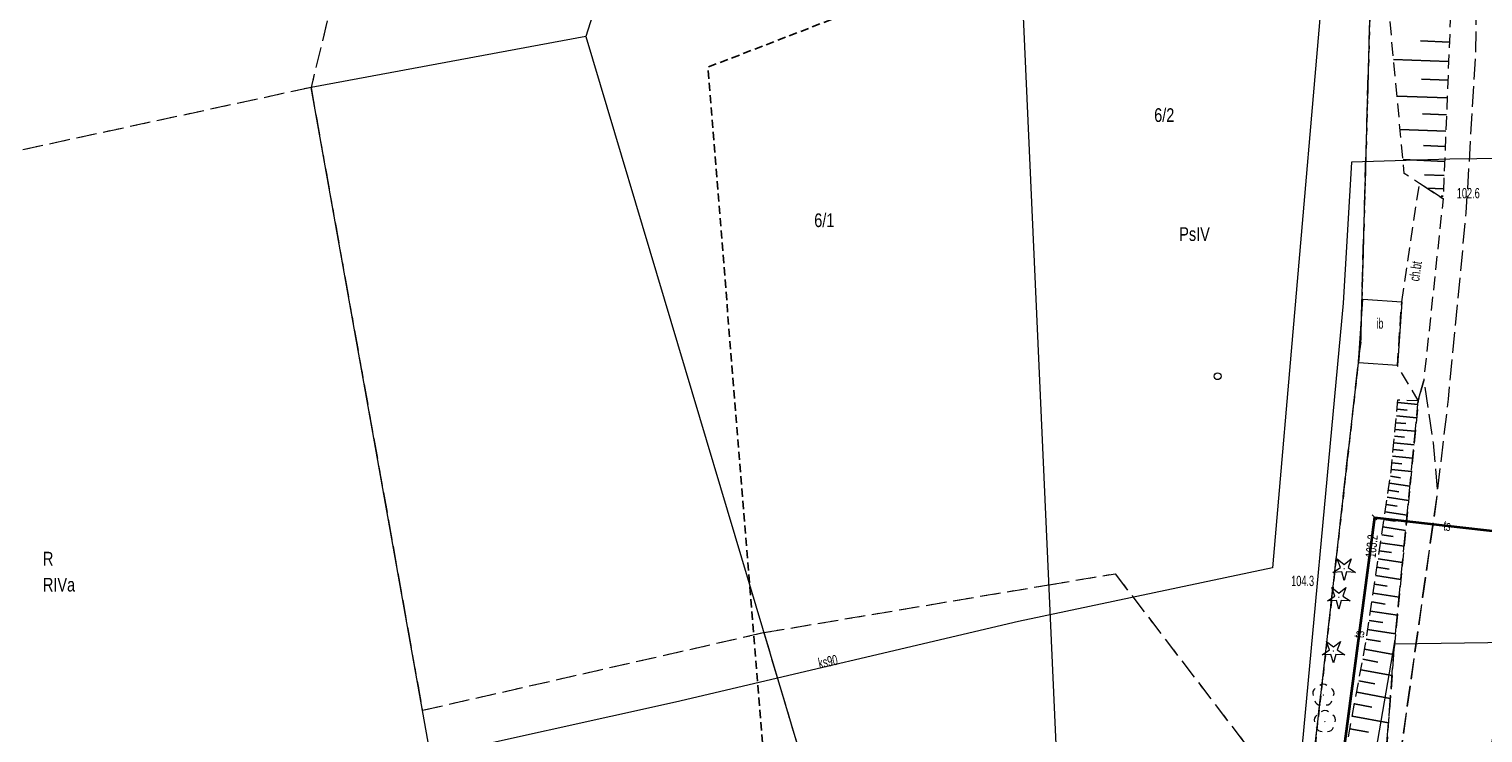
# Model space of a CAD drawing. Header units: metres. Extents: x 5550910 to 5553628, y 5952297 to 5957865.
# Tile 27 of 36: x 5551363 to 5551469, y 5955484 to 5955536. Entities that reach past the tile are written whole.
import ezdxf
from ezdxf.enums import TextEntityAlignment as Align

# ---------------------------------------------------------------- set-up
doc = ezdxf.new("R2010")
doc.units = ezdxf.units.M
for name, pattern in [('1.0_0.5', [1.5, 1, -0.5]), ('1.5_0.5', [2, 1.5, -0.5]), ('2', [0.9, 0.6, -0.3]), ('219-500', [0]), ('egkk-500', [2, 1.5, -0.5]), ('egug-500', [1, 0.5, -0.5])]:
    doc.linetypes.add(name, pattern=pattern)
doc.layers.get('0').update_dxf_attribs({"color": 2, "lineweight": 5})
doc.styles.get("Standard").update_dxf_attribs({"font": 'Working1250', "width": 0.75})

# ---------------------------------------------------------------- blocks, each defined once
blk = doc.blocks.new('US15')
at = {"color": 0, "linetype": 'Continuous', "lineweight": 13}
blk.add_circle((0, 0), 0.25, dxfattribs=at)
blk = doc.blocks.new('OP021')
at = {"linetype": 'Continuous', "lineweight": 13}
h = blk.add_hatch(color=0, dxfattribs=at)
edge = h.paths.add_edge_path()
edge.add_arc((0, 0), 0.05, 0, 360)
at = {"color": 0, "linetype": 'Continuous', "lineweight": 13}
for centre, start, end in [((-0.38, 0.124), 121.308, 202.548), ((0, 0.4), 49.272, 130.728), ((0.38, 0.124), 337.452, 58.692), ((-0.235, -0.324), 193.221, 274.871), ((0.235, -0.324), 265.129, 346.779)]:
    blk.add_arc(centre, 0.4, start, end, dxfattribs=at)
blk = doc.blocks.new('OP011')
at = {"linetype": 'Continuous', "lineweight": 13}
h = blk.add_hatch(color=0, dxfattribs=at)
edge = h.paths.add_edge_path()
edge.add_arc((0, 0), 0.05, 0, 360)
at = {"color": 0, "linetype": 'Continuous', "lineweight": 13}
for p, q in [((-0.828, -0.268), (-0.283, 0.093)), ((-0.283, 0.093), (-0.512, 0.706)), ((-0.512, 0.706), (0, 0.299)), ((0, 0.299), (0.512, 0.706)), ((0.512, 0.706), (0.283, 0.093)), ((0.283, 0.093), (0.828, -0.268)), ((-0.175, -0.24), (-0.828, -0.268)), ((0, -0.87), (-0.175, -0.24)), ((0.175, -0.24), (0, -0.87)), ((0.828, -0.268), (0.175, -0.24))]:
    blk.add_line(p, q, dxfattribs=at)
blk = doc.blocks.new('PW01')
at = {"linetype": 'Continuous', "lineweight": 13}
h = blk.add_hatch(color=0, dxfattribs=at)
edge = h.paths.add_edge_path()
edge.add_arc((0, 0), 0.045, 0, 360)
blk = doc.blocks.new('XX_01')
at = {"color": 0, "linetype": 'Continuous', "lineweight": 13}
blk.add_line((0, -0.25), (0, 0.25), dxfattribs=at)

msp = doc.modelspace()

# ---------------------------------------------------------------- linework, layer by layer
at = {"layer": '000 Inne (niezydentyfikowane)', "color": 7, "linetype": 'CONTINUOUS', "lineweight": 25, "flags": 128}
for points in [[(5551466.26, 5955534.86), (5551464.16, 5955534.94)], [(5551466.2, 5955533.43), (5551462.19, 5955533.59)], [(5551466.15, 5955532.07), (5551464.23, 5955532.15)], [(5551466.1, 5955530.78), (5551462.44, 5955530.92)], [(5551466.05, 5955529.54), (5551464.3, 5955529.61)], [(5551466, 5955528.36), (5551462.67, 5955528.49)], [(5551465.91, 5955526.15), (5551462.88, 5955526.28)], [(5551465.95, 5955527.23), (5551464.36, 5955527.3)], [(5551465.87, 5955525.13), (5551464.44, 5955525.18)], [(5551465.83, 5955524.16), (5551464.61, 5955524.21)], [(5551465.81, 5955523.61), (5551465.66, 5955523.61)], [(5551462.49, 5955508.56), (5551463.96, 5955508.42)], [(5551462.4, 5955507.58), (5551463.87, 5955507.44)], [(5551462.44, 5955508.07), (5551463.18, 5955508)], [(5551462.3, 5955506.6), (5551463.77, 5955506.46)], [(5551462.35, 5955507.09), (5551463.08, 5955507.02)], [(5551462.17, 5955505.14), (5551462.9, 5955505.07)], [(5551462.21, 5955505.62), (5551463.68, 5955505.48)], [(5551462.26, 5955506.11), (5551462.99, 5955506.04)], [(5551462.07, 5955504.16), (5551462.8, 5955504.09)], [(5551462.12, 5955504.65), (5551463.58, 5955504.51)], [(5551461.96, 5955503.18), (5551462.7, 5955503.07)], [(5551462.03, 5955503.67), (5551463.49, 5955503.53)], [(5551461.81, 5955502.17), (5551462.57, 5955502.05)], [(5551461.89, 5955502.68), (5551463.38, 5955502.45)], [(5551461.65, 5955501.12), (5551462.44, 5955501)], [(5551461.73, 5955501.65), (5551463.28, 5955501.42)], [(5551461.49, 5955500.03), (5551462.31, 5955499.91)], [(5551461.57, 5955500.58), (5551463.18, 5955500.34)], [(5551461.33, 5955498.91), (5551462.17, 5955498.78)], [(5551461.41, 5955499.48), (5551463.07, 5955499.23)], [(5551461.15, 5955497.75), (5551462.03, 5955497.62)], [(5551461.24, 5955498.33), (5551462.96, 5955498.08)], [(5551461.06, 5955497.15), (5551462.84, 5955496.89)], [(5551460.88, 5955495.93), (5551462.72, 5955495.65)], [(5551460.97, 5955496.54), (5551461.88, 5955496.41)], [(5551460.69, 5955494.66), (5551462.6, 5955494.37)], [(5551460.79, 5955495.3), (5551461.72, 5955495.16)], [(5551460.6, 5955494.01), (5551461.57, 5955493.86)], [(5551460.4, 5955492.67), (5551461.4, 5955492.52)], [(5551460.5, 5955493.35), (5551462.47, 5955493.05)], [(5551460.19, 5955491.29), (5551461.23, 5955491.13)], [(5551460.29, 5955491.99), (5551462.34, 5955491.68)], [(5551460.08, 5955490.57), (5551462.19, 5955490.18)], [(5551459.94, 5955489.83), (5551461.04, 5955489.63)], [(5551459.65, 5955488.26), (5551460.83, 5955488.04)], [(5551459.8, 5955489.06), (5551462.08, 5955488.64)], [(5551459.5, 5955487.43), (5551461.95, 5955486.98)], [(5551459.34, 5955486.57), (5551460.61, 5955486.34)], [(5551459.17, 5955485.68), (5551461.82, 5955485.19)], [(5551459, 5955484.75), (5551460.37, 5955484.5)]]:
    msp.add_lwpolyline(points, dxfattribs=at)
at = {"layer": '217-kontur klasyfikacyjny', "color": 92, "linetype": 'egkk-500', "lineweight": 18, "flags": 128}
for points in [[(5551387.27, 5955548.07), (5551383.24, 5955531.54)], [(5551459.79, 5955512.97), (5551460.6, 5955541.59)], [(5551383.24, 5955531.54), (5551329.8, 5955519.99)], [(5551383.24, 5955531.54), (5551391.36, 5955486.11)], [(5551455.83, 5955477.85), (5551459.79, 5955512.97)], [(5551437.04, 5955495.26), (5551441.88, 5955496.07)], [(5551441.88, 5955496.07), (5551455.83, 5955477.85)], [(5551416.26, 5955491.78), (5551437.04, 5955495.26)], [(5551391.36, 5955486.11), (5551416.26, 5955491.78)], [(5551416.26, 5955491.78), (5551421.74, 5955473.44)]]:
    msp.add_lwpolyline(points, dxfattribs=at)
at = {"layer": '218-kontur użytku gruntowego', "color": 3, "linetype": 'egug-500', "lineweight": 18, "flags": 128}
for points in [[(5551387.27, 5955548.07), (5551383.24, 5955531.54)], [(5551460.6, 5955541.59), (5551459.79, 5955512.97)], [(5551383.24, 5955531.54), (5551329.8, 5955519.99)], [(5551383.24, 5955531.54), (5551391.36, 5955486.11)], [(5551459.79, 5955512.97), (5551455.83, 5955477.85)], [(5551437.04, 5955495.26), (5551441.88, 5955496.07)], [(5551441.88, 5955496.07), (5551455.83, 5955477.85)], [(5551416.26, 5955491.78), (5551437.04, 5955495.26)], [(5551391.36, 5955486.11), (5551416.26, 5955491.78)], [(5551416.26, 5955491.78), (5551421.74, 5955473.44)]]:
    msp.add_lwpolyline(points, dxfattribs=at)
at = {"layer": '219-działka ewidencyjna', "color": 7, "linetype": '219-500', "lineweight": 18, "flags": 128}
for points in [[(5551431.28, 5955623.38), (5551403.28, 5955535.27)], [(5551431.28, 5955623.38), (5551437.83, 5955477.66)], [(5551431.28, 5955623.38), (5551437.83, 5955477.66)], [(5551459.79, 5955512.97), (5551460.6, 5955541.59)], [(5551403.28, 5955535.27), (5551383.24, 5955531.54)], [(5551403.28, 5955535.27), (5551421.88, 5955472.96)], [(5551403.08, 5955420.5), (5551383.24, 5955531.54)], [(5551453.42, 5955456.51), (5551459.79, 5955512.97)]]:
    msp.add_lwpolyline(points, dxfattribs=at)
at = {"layer": 'chodnik', "color": 7, "linetype": '1.0_0.5', "lineweight": 18, "flags": 128}
msp.add_lwpolyline([(5551462.78, 5955515.91), (5551464.08, 5955524.55), (5551465.8, 5955523.43), (5551464.39, 5955510.17), (5551463.99, 5955508.72), (5551462.47, 5955511.26)], close=True, dxfattribs=at)
at = {"layer": 'inna budowla', "color": 7, "linetype": 'CONTINUOUS', "lineweight": 18, "flags": 128}
msp.add_lwpolyline([(5551462.78, 5955515.91), (5551462.47, 5955511.26), (5551459.63, 5955511.45), (5551459.94, 5955516.09)], close=True, dxfattribs=at)
at = {"layer": 'jezdnia', "color": 7, "linetype": '1.5_0.5', "lineweight": 18, "flags": 128}
for points in [[(5551455.46, 5955436.36), (5551451.47, 5955438.02), (5551450.83, 5955438.1), (5551445.4, 5955438.9), (5551443.19, 5955438.03), (5551440.51, 5955442.48), (5551447.81, 5955447.52), (5551451.28, 5955450.59), (5551454.17, 5955453.78), (5551456.72, 5955457.82), (5551458.82, 5955463.86), (5551460.83, 5955471.81), (5551462.27, 5955479.67), (5551462.91, 5955484.42), (5551465.39, 5955501.99), (5551466.19, 5955508.81), (5551467.49, 5955522.39), (5551468.2, 5955534.19), (5551468.23, 5955544.61), (5551467.8, 5955552.06), (5551466.22, 5955562.94), (5551464.66, 5955570.05), (5551462.19, 5955577.94), (5551457.61, 5955588.96), (5551451.77, 5955600.12), (5551442.37, 5955616.54), (5551433.77, 5955631.22), (5551400.1, 5955695.98), (5551398.61, 5955699.66), (5551392.38, 5955717.92), (5551385.91, 5955744.81), (5551380.33, 5955777.31), (5551374.05, 5955813.71), (5551372.12, 5955825.49), (5551365.44, 5955865.4), (5551363.8, 5955875.7), (5551355.71, 5955924.64), (5551347.53, 5955974.75), (5551342.58, 5956003.07), (5551340.16, 5956014.08), (5551336.72, 5956027.23), (5551327.68, 5956053.5), (5551321.55, 5956071.1), (5551308.12, 5956107.81), (5551304.1, 5956118.58), (5551302.02, 5956124.47), (5551293.94, 5956146.88), (5551287.71, 5956164.52), (5551279.05, 5956191.98), (5551271.84, 5956214.64), (5551267.8, 5956227.61), (5551260.96, 5956249.65), (5551257.51, 5956260.73), (5551248.19, 5956289.59), (5551242.53, 5956307.71), (5551233.42, 5956336.76), (5551228.17, 5956354.06), (5551225.8, 5956361.78), (5551223.62, 5956368.9), (5551214.09, 5956400.02), (5551206.76, 5956423.52), (5551198.99, 5956449.35), (5551191.51, 5956473.27), (5551187.29, 5956486.42), (5551182.07, 5956502.69), (5551179.05, 5956512.76), (5551173.09, 5956531.56), (5551169.39, 5956543.47), (5551164.74, 5956558.45), (5551157.45, 5956581.75), (5551154.15, 5956592.27), (5551148.76, 5956609.66), (5551141.82, 5956631.89), (5551138.84, 5956641.55), (5551134.75, 5956654.86), (5551126.91, 5956679.54), (5551122.63, 5956693.23), (5551115.54, 5956715.76), (5551111.24, 5956729.91), (5551103.85, 5956753.24), (5551096.3, 5956777.7), (5551087, 5956807.77), (5551081.75, 5956824.64), (5551070.89, 5956859.11), (5551062.32, 5956886.3), (5551054.39, 5956911.6), (5551043.32, 5956947.04), (5551039.41, 5956959.5), (5551027.82, 5956996.92), (5551025.81, 5957004.31), (5551018.2, 5957028.13), (5551012.62, 5957045.95), (5551011.54, 5957049.89), (5551009.39, 5957056.51), (5550998.84, 5957089.87), (5550996.62, 5957097.11), (5550986.69, 5957129.32), (5550983.18, 5957140.89), (5550976.46, 5957166.48), (5550972.71, 5957181.16), (5550968.86, 5957201.13), (5550966.29, 5957214.65), (5550961.72, 5957239.19), (5550957.49, 5957261.56), (5550955.99, 5957269.71), (5550954.35, 5957279.28), (5550951.59, 5957293.75), (5550947.75, 5957313.48), (5550943.48, 5957336.91), (5550938.88, 5957360.91), (5550937.97, 5957366.94), (5550932.96, 5957392.85), (5550929.44, 5957411.71), (5550925.84, 5957430.33), (5550920.14, 5957460.6), (5550916.67, 5957479.44), (5550912.3, 5957503.48), (5550909.56, 5957517.89), (5550913.82, 5957522.69), (5550915.56, 5957513.52), (5550918.67, 5957496.14), (5550922.76, 5957474.05), (5550924.78, 5957463.24), (5550928.63, 5957442.26), (5550933.03, 5957419.36), (5550934.06, 5957413.47), (5550939.29, 5957386.14), (5550943.41, 5957363.83), (5550948.09, 5957339.95), (5550951.79, 5957319.77), (5550952.86, 5957314.32), (5550959.92, 5957275.49), (5550963.97, 5957253.47), (5550968.1, 5957231.5), (5550970.73, 5957217.14), (5550975.77, 5957191.94), (5550977.87, 5957181.94), (5550981.89, 5957164.77), (5550987.97, 5957142.56), (5550992.46, 5957128.18), (5550999.42, 5957105.33), (5551004, 5957090.58), (5551014.33, 5957057.68), (5551018.55, 5957043.79), (5551024.99, 5957023.33), (5551028.68, 5957011.77), (5551029.13, 5957010.31), (5551032.85, 5956998.19), (5551039.65, 5956976.01), (5551044.46, 5956960.23), (5551048.68, 5956946.9), (5551055.24, 5956925.88), (5551057.58, 5956918.49), (5551063.01, 5956901.3), (5551070.32, 5956877.6), (5551073.74, 5956866.47), (5551080.71, 5956844.46), (5551086.33, 5956826.74), (5551092.99, 5956804.96), (5551098.05, 5956788.11), (5551101.12, 5956778.66), (5551109.39, 5956752.24), (5551113.61, 5956738.95), (5551116.56, 5956729.08), (5551121.31, 5956714.35), (5551126.39, 5956698.03), (5551129, 5956689.56), (5551133.75, 5956674.46), (5551139.73, 5956655.88), (5551143.64, 5956643.11), (5551147.61, 5956630.43), (5551154.18, 5956609.09), (5551155.5, 5956604.86), (5551158.01, 5956596.94), (5551159.25, 5956592.98), (5551166.85, 5956568.55), (5551173.71, 5956546.8), (5551181.03, 5956523.35), (5551188.65, 5956499.44), (5551196.38, 5956474.11), (5551202.84, 5956453.01), (5551207.1, 5956439.31), (5551213.9, 5956417.73), (5551217.44, 5956406.37), (5551222.93, 5956388.5), (5551229.83, 5956366.47), (5551233.32, 5956355.52), (5551240.56, 5956332.43), (5551245.45, 5956316.93), (5551248, 5956308.76), (5551253.24, 5956292.28), (5551260.02, 5956270.42), (5551262.56, 5956262.67), (5551267.38, 5956247.23), (5551271.96, 5956231.95), (5551274.14, 5956225.17), (5551279.68, 5956206.78), (5551284.32, 5956192.4), (5551288.57, 5956178.98), (5551292.19, 5956167.6), (5551299.71, 5956146.44), (5551304.8, 5956132.33), (5551308.52, 5956121.77), (5551313.47, 5956107.88), (5551320.55, 5956088.91), (5551326.23, 5956073.85), (5551331.11, 5956059.83), (5551335.71, 5956046.23), (5551341.7, 5956028.66), (5551346.19, 5956010.5), (5551347.69, 5956003.52), (5551351.97, 5955979.19), (5551355.03, 5955960.28), (5551358.85, 5955937.06), (5551362.21, 5955915.63), (5551364.69, 5955901.69), (5551368.96, 5955876.81), (5551372.92, 5955851.81), (5551377.19, 5955826.09), (5551382.59, 5955794.22), (5551385.43, 5955778.26), (5551389.38, 5955754.95), (5551390.89, 5955745.69), (5551397.32, 5955719.95), (5551399.61, 5955713.4), (5551439.55, 5955631.38), (5551443.56, 5955624.57), (5551454.97, 5955605.35), (5551462.63, 5955591.72), (5551466.96, 5955582.47), (5551468.86, 5955576.73), (5551472.31, 5955563.72), (5551473.33, 5955556.12), (5551474.07, 5955545.3), (5551474.1, 5955541.82), (5551474.14, 5955538.38), (5551473.7, 5955527.75), (5551473.09, 5955519.95), (5551473.01, 5955511.84), (5551472.35, 5955504.12), (5551472.15, 5955502.45), (5551470.88, 5955492.84), (5551468.68, 5955479.76), (5551466.77, 5955468.59), (5551464.06, 5955455.47), (5551463.42, 5955448.39), (5551463.01, 5955442.58), (5551462.84, 5955440.11)], [(5551463.99, 5955508.72), (5551464.39, 5955510.17), (5551465.07, 5955505.61), (5551465.39, 5955501.99), (5551462.91, 5955484.42), (5551462.27, 5955479.67), (5551460.83, 5955471.81), (5551458.82, 5955463.86), (5551456.72, 5955457.82), (5551454.17, 5955453.78), (5551451.28, 5955450.59), (5551447.81, 5955447.52), (5551440.51, 5955442.48), (5551429.4, 5955434.24), (5551420.39, 5955427.48), (5551415.4, 5955423.77), (5551410.03, 5955419.68), (5551404.02, 5955414.89), (5551388.06, 5955402.21), (5551380.5, 5955396.26), (5551377.36, 5955396.04), (5551381.17, 5955399.01), (5551380.35, 5955400.17), (5551384.73, 5955403.7), (5551385.53, 5955402.4), (5551404.31, 5955418.13), (5551411.51, 5955425.2), (5551426.31, 5955434.09), (5551430.33, 5955436.62), (5551435.58, 5955441.01), (5551437.3, 5955442.45), (5551450.34, 5955452.36), (5551450.29, 5955452.97), (5551453.1, 5955455.53), (5551455.6, 5955459.9), (5551458.12, 5955467.81), (5551459.46, 5955474.6), (5551461.38, 5955479.35), (5551462.2, 5955490.26)]]:
    msp.add_lwpolyline(points, close=True, dxfattribs=at)
at = {"layer": 'obudowa ochronna przewodu', "color": 7, "linetype": 'CONTINUOUS', "lineweight": 35, "flags": 128}
for points in [[(5551460.8, 5955500.18), (5551458.15, 5955480.15), (5551456.4, 5955467.85)], [(5551460.8, 5955500.18), (5551475.4, 5955498.53)]]:
    msp.add_lwpolyline(points, dxfattribs=at)
at = {"layer": 'przewód kanalizacyjny', "color": 34, "linetype": 'CONTINUOUS', "lineweight": 18, "flags": 128}
msp.add_lwpolyline([(5551530.3, 5955546.61), (5551528.18, 5955545.8), (5551526.08, 5955545.11), (5551522.33, 5955543.52), (5551520.46, 5955539.56), (5551507.7, 5955538.51), (5551503.66, 5955547.83), (5551478.56, 5955538.33), (5551456.81, 5955536.57), (5551453.35, 5955496.49), (5551434.84, 5955492.58), (5551409.82, 5955486.69), (5551391.17, 5955482.57), (5551397.72, 5955438.26)], dxfattribs=at)
at = {"layer": 'przewód telekomunikacyjny podziemny', "color": 30, "linetype": 'CONTINUOUS', "lineweight": 18, "flags": 128}
for points in [[(5551460.8, 5955500.18), (5551475.4, 5955498.53), (5551476.27, 5955511.23), (5551476.92, 5955522), (5551478.69, 5955523.33), (5551483.64, 5955528), (5551490.35, 5955534.54), (5551497.41, 5955538.53), (5551494.75, 5955545.34), (5551512.04, 5955551.62), (5551511.66, 5955552.89)], [(5551453.56, 5955456.6), (5551455.05, 5955461.52), (5551456.4, 5955467.85), (5551458.15, 5955480.15), (5551460.8, 5955500.18)]]:
    msp.add_lwpolyline(points, dxfattribs=at)
at = {"layer": 'przewód wodociągowy', "color": 5, "linetype": 'CONTINUOUS', "lineweight": 18, "flags": 128}
for points in [[(5551786.8, 5955667.89), (5551754.62, 5955653.56), (5551673.23, 5955614.81), (5551644.88, 5955602.5), (5551591.34, 5955581.6), (5551560.15, 5955571.2), (5551558.37, 5955570.77), (5551556.75, 5955570.19), (5551559.1, 5955562.31), (5551554.99, 5955561.28), (5551526.78, 5955550.72), (5551524.03, 5955549.69), (5551487.2, 5955533.78), (5551480.15, 5955527.02), (5551476.18, 5955526.44), (5551466.29, 5955526.32), (5551459.11, 5955526.1), (5551458.51, 5955515.81), (5551454.99, 5955477.83)], [(5551449.36, 5955454.26), (5551458.36, 5955468.4), (5551462.26, 5955490.95), (5551474.17, 5955491.13), (5551496.42, 5955493.4), (5551506.1, 5955494.39), (5551510.81, 5955514.24)]]:
    msp.add_lwpolyline(points, dxfattribs=at)
at = {"layer": 'skarpa nieumocniona', "color": 7, "linetype": '1.0_0.5', "lineweight": 18, "flags": 128}
for points in [[(5551465.8, 5955523.43), (5551464.08, 5955524.55), (5551462.97, 5955525.27), (5551461.46, 5955541.42), (5551459.34, 5955560.93), (5551449.8, 5955589.18), (5551432.88, 5955616.42), (5551426.91, 5955625.95), (5551424.5, 5955630.96), (5551432.56, 5955631.18), (5551440.41, 5955617.83), (5551449.96, 5955601.39), (5551457.56, 5955586.56), (5551463.78, 5955568.2), (5551466.75, 5955547.06)], [(5551465.8, 5955523.43), (5551464.08, 5955524.55), (5551462.97, 5955525.27), (5551461.46, 5955541.42), (5551459.34, 5955560.93), (5551449.8, 5955589.18), (5551432.88, 5955616.42), (5551426.91, 5955625.95), (5551424.5, 5955630.96), (5551432.56, 5955631.18), (5551440.41, 5955617.83), (5551449.96, 5955601.39), (5551457.56, 5955586.56), (5551463.78, 5955568.2), (5551466.75, 5955547.06)], [(5551457.8, 5955478.27), (5551460.1, 5955490.68), (5551462.01, 5955503.51), (5551462.51, 5955508.75), (5551463.99, 5955508.72), (5551462.2, 5955490.26), (5551461.38, 5955479.35)], [(5551457.8, 5955478.27), (5551460.1, 5955490.68), (5551462.01, 5955503.51), (5551462.51, 5955508.75), (5551463.99, 5955508.72), (5551462.2, 5955490.26), (5551461.38, 5955479.35)]]:
    msp.add_lwpolyline(points, close=True, dxfattribs=at)
at = {"layer": 'Zakres', "color": 5, "linetype": '2', "lineweight": 25, "flags": 128}
msp.add_lwpolyline([(5551539.89, 5955556.3), (5551532.83, 5955579.59), (5551412.18, 5955533.02), (5551417.83, 5955463.17), (5551492.62, 5955303.01), (5551563.17, 5955284.66), (5551801.65, 5955188.71), (5551944.88, 5955090.64), (5552101.51, 5955073.7), (5552198.88, 5955088.52), (5552322.35, 5954926.24), (5552389.38, 5954546.65), (5552301.18, 5953845.33), (5552445.82, 5953604.03), (5552352.69, 5953364.14), (5552322.35, 5953343.68), (5552337.17, 5953304.17), (5552363.27, 5953310.52), (5552494.5, 5953582.87), (5552343.52, 5953842.51), (5552416.89, 5954365.33), (5552426.77, 5954541.01), (5552383.73, 5954780.19), (5552366.62, 5954919.72), (5552207.87, 5955119.74), (5552134.49, 5955107.04), (5551969.13, 5955121.77), (5551896.19, 5955180.95), (5551736.74, 5955259.26), (5551546.94, 5955321.35), (5551512.37, 5955423.66), (5551586.45, 5955433.54)], close=True, dxfattribs=at)

# ---------------------------------------------------------------- block references
at = {"layer": 'drzewo iglaste', "color": 94, "linetype": 'CONTINUOUS', "lineweight": 18}
for p in [(5551458.59, 5955496.44), (5551458.2, 5955494.35), (5551457.8, 5955490.43)]:
    msp.add_blockref('OP011', p, dxfattribs=at)
at = {"layer": 'drzewo liściaste', "color": 94, "linetype": 'CONTINUOUS', "lineweight": 18}
for p in [(5551457.07, 5955487.22), (5551457.18, 5955485.29)]:
    msp.add_blockref('OP021', p, dxfattribs=at)
at = {"layer": 'pikieta naturalna', "color": 7, "linetype": 'CONTINUOUS', "lineweight": 13}
for p in [(5551465.8, 5955523.43), (5551460.77, 5955495.15)]:
    msp.add_blockref('PW01', p, dxfattribs=at)
at = {"layer": 'punkt zmiany cech lub źródła danych o położeniu przewodu (sieć telekomunikacyjna)', "color": 7, "linetype": 'CONTINUOUS', "lineweight": 18, "rotation": 41.185}
msp.add_blockref('XX_01', (5551460.8, 5955500.18), dxfattribs=at)
at = {"layer": 'rzędna', "color": 30, "linetype": 'CONTINUOUS', "lineweight": 18}
msp.add_blockref('PW01', (5551460.8, 5955500.18), dxfattribs=at)
at = {"layer": 'słup przewodów napowietrznych', "color": 7, "linetype": 'CONTINUOUS', "lineweight": 18}
msp.add_blockref('US15', (5551449.36, 5955510.48), dxfattribs=at)

# ---------------------------------------------------------------- texts
at = {"layer": '209-oznaczenie konturu klasyfikacyjnego', "color": 92, "linetype": 'CONTINUOUS', "lineweight": 18, "width": 0.79}
msp.add_text('PsIV', height=1, dxfattribs=at).set_placement((5551446.56, 5955520.35))
msp.add_text('RIVa', height=1, dxfattribs=at).set_placement((5551363.69, 5955495.77), align=Align.TOP_LEFT)
at = {"layer": '210-oznaczenie konturu użytku gruntowego', "color": 3, "linetype": 'CONTINUOUS', "lineweight": 18, "width": 0.79}
msp.add_text('R', height=1, dxfattribs=at).set_placement((5551363.69, 5955496.67))
at = {"layer": '211-numer działki ewidencyjnej', "color": 7, "linetype": 'CONTINUOUS', "lineweight": 18, "width": 0.79}
for s, p in [('6/2', (5551444.73, 5955530.03)), ('6/1', (5551419.94, 5955522.36))]:
    msp.add_text(s, height=1, dxfattribs=at).set_placement(p, align=Align.TOP_LEFT)
at = {"layer": 'chodnik-Atr17', "color": 7, "width": 0.667}
msp.add_text('ch.bt', height=0.75, rotation=81.443, dxfattribs=at).set_placement((5551464.05, 5955517.37))
at = {"layer": 'inna budowla-Atr17', "color": 7, "width": 0.667}
msp.add_text('ib', height=0.75, dxfattribs=at).set_placement((5551460.93, 5955513.95))
at = {"layer": 'pikieta naturalna-Atr2', "color": 7, "width": 0.667}
for s, p in [('102.6', (5551466.8, 5955523.46)), ('104.3', (5551454.72, 5955495.17))]:
    msp.add_text(s, height=0.75, rotation=360, dxfattribs=at).set_placement(p)
at = {"layer": 'przewód kanalizacyjny-Atr1', "color": 34, "width": 0.667}
msp.add_text('ks90', height=0.75, rotation=11.629, dxfattribs=at).set_placement((5551420.32, 5955489.16))
at = {"layer": 'przewód telekomunikacyjny podziemny-Atr1', "color": 30, "width": 0.667}
for rotation, p in [(353.552, (5551465.84, 5955499.61)), (82.463, (5551459.639, 5955491.403))]:
    msp.add_text('ts', height=0.75, rotation=rotation, dxfattribs=at).set_placement(p, align=Align.MIDDLE_LEFT)
at = {"layer": 'rzędna-Atr2', "color": 30, "width": 0.667}
msp.add_text('103.2', height=0.75, rotation=84.418, dxfattribs=at).set_placement((5551460.51, 5955497.25), align=Align.MIDDLE_LEFT)

doc.saveas('drawing.dxf')
